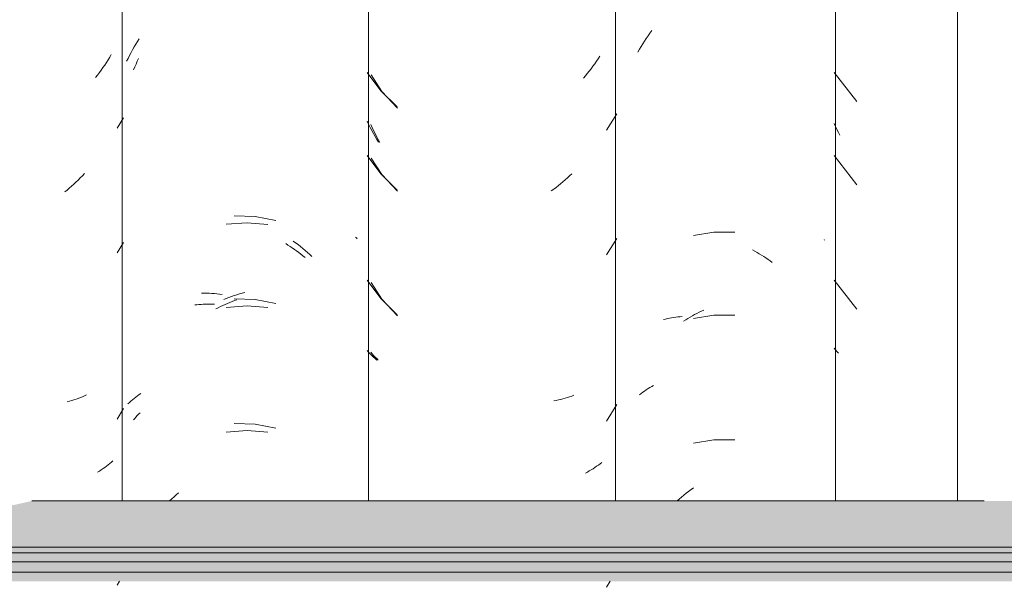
# Model space of a CAD drawing. Header units: metres. Extents: x -28.2 to 13.6, y -1.6 to 5.9.
# Tile 71 of 159: x -16.201 to -15.844, y 3.514 to 3.718. Entities that reach past the tile are written whole.
import ezdxf

# ---------------------------------------------------------------- set-up
doc = ezdxf.new("R2010")
doc.units = ezdxf.units.M
doc.layers.add('A-GLAZ-CWMG', color=7, linetype='Continuous', lineweight=5)
doc.layers.add('A-ROOF', color=7, linetype='Continuous', lineweight=5)

# ---------------------------------------------------------------- blocks, each defined once
blk = doc.blocks.new('FP_11-D')
at = {"layer": 'A-GLAZ-CWMG', "color": 9, "true_color": 0xc0c0c0}
for p, q in [((-15.9734, 3.71096), (-15.97275, 3.71192)), ((-15.97275, 3.71192), (-15.97208, 3.71287)), ((-15.97208, 3.71287), (-15.9714, 3.7138)), ((-15.97587, 3.707), (-15.97528, 3.70801)), ((-15.97528, 3.70801), (-15.97467, 3.709)), ((-15.97467, 3.709), (-15.97404, 3.70999)), ((-15.97404, 3.70999), (-15.9734, 3.71096)), ((-15.97646, 3.70598), (-15.97587, 3.707)), ((-15.97471, 3.5826), (-15.97408, 3.58305)), ((-15.97408, 3.58305), (-15.97344, 3.58349)), ((-15.97344, 3.58349), (-15.97279, 3.58391)), ((-15.97279, 3.58391), (-15.97212, 3.58432)), ((-15.97212, 3.58432), (-15.97144, 3.58472)), ((-15.97144, 3.58472), (-15.97075, 3.5851)), ((-15.97591, 3.58167), (-15.97532, 3.58215)), ((-15.97532, 3.58215), (-15.97471, 3.5826)), ((-15.95807, 3.54665), (-15.9572, 3.54731)), ((-15.9572, 3.54731), (-15.95632, 3.54796)), ((-15.96217, 3.54319), (-15.96146, 3.54383)), ((-15.96146, 3.54383), (-15.96063, 3.54456)), ((-15.96063, 3.54456), (-15.95978, 3.54527)), ((-15.95978, 3.54527), (-15.95893, 3.54597)), ((-15.95893, 3.54597), (-15.95807, 3.54665))]:
    blk.add_line(p, q, dxfattribs=at)
blk = doc.blocks.new('FP_12-D')
at = {"layer": 'A-GLAZ-CWMG', "color": 9, "true_color": 0xc0c0c0}
for p, q in [((-15.99019, 3.70452), (-15.99081, 3.70358)), ((-15.99274, 3.70083), (-15.99341, 3.69993)), ((-15.99209, 3.70173), (-15.99274, 3.70083)), ((-15.99144, 3.70265), (-15.99209, 3.70173)), ((-15.99081, 3.70358), (-15.99144, 3.70265)), ((-16.07317, 3.69772), (-16.06922, 3.69173)), ((-15.9955, 3.69733), (-15.99621, 3.69648)), ((-15.99479, 3.69818), (-15.9955, 3.69733)), ((-15.9941, 3.69905), (-15.99479, 3.69818)), ((-15.99341, 3.69993), (-15.9941, 3.69905)), ((-16.06922, 3.69173), (-16.0636, 3.68567)), ((-15.98789, 3.67763), (-15.98406, 3.6836)), ((-16.07276, 3.67866), (-16.07327, 3.67978)), ((-16.07224, 3.67755), (-16.07276, 3.67866)), ((-16.0717, 3.67645), (-16.07224, 3.67755)), ((-16.07114, 3.67536), (-16.0717, 3.67645)), ((-16.07057, 3.67428), (-16.07114, 3.67536)), ((-16.06998, 3.67322), (-16.07057, 3.67428)), ((-16.07317, 3.66757), (-16.06922, 3.66159)), ((-16.06922, 3.66159), (-16.0636, 3.65553)), ((-16.00044, 3.66185), (-16.00123, 3.6611)), ((-16.00446, 3.65824), (-16.00529, 3.65756)), ((-16.00364, 3.65893), (-16.00446, 3.65824)), ((-16.00283, 3.65964), (-16.00364, 3.65893)), ((-16.00202, 3.66036), (-16.00283, 3.65964)), ((-16.00123, 3.6611), (-16.00202, 3.66036)), ((-16.00698, 3.65625), (-16.00783, 3.65561)), ((-16.00613, 3.65689), (-16.00698, 3.65625)), ((-16.00529, 3.65756), (-16.00613, 3.65689)), ((-15.98789, 3.63242), (-15.98406, 3.63839)), ((-16.07317, 3.62236), (-16.06922, 3.61638)), ((-16.06922, 3.61638), (-16.0636, 3.61031)), ((-16.07276, 3.59655), (-16.07327, 3.59716)), ((-16.07223, 3.59595), (-16.07276, 3.59655)), ((-16.07169, 3.59536), (-16.07223, 3.59595)), ((-16.07113, 3.59479), (-16.07169, 3.59536)), ((-16.07055, 3.59422), (-16.07113, 3.59479)), ((-16.00609, 3.57963), (-16.00694, 3.57946)), ((-16.00525, 3.57982), (-16.00609, 3.57963)), ((-16.00442, 3.58002), (-16.00525, 3.57982)), ((-16.0036, 3.58023), (-16.00442, 3.58002)), ((-16.00279, 3.58046), (-16.0036, 3.58023)), ((-16.00198, 3.58071), (-16.00279, 3.58046)), ((-16.00119, 3.58097), (-16.00198, 3.58071)), ((-16.0004, 3.58124), (-16.00119, 3.58097)), ((-15.99963, 3.58153), (-16.0004, 3.58124)), ((-15.98789, 3.57213), (-15.98406, 3.5781)), ((-15.99338, 3.55444), (-15.99406, 3.55404)), ((-15.99271, 3.55486), (-15.99338, 3.55444)), ((-15.99205, 3.55529), (-15.99271, 3.55486)), ((-15.99141, 3.55573), (-15.99205, 3.55529)), ((-15.99078, 3.55618), (-15.99141, 3.55573)), ((-15.99016, 3.55664), (-15.99078, 3.55618)), ((-15.98955, 3.55712), (-15.99016, 3.55664)), ((-15.99476, 3.55365), (-15.99546, 3.55327)), ((-15.99406, 3.55404), (-15.99476, 3.55365)), ((-15.98789, 3.51185), (-15.9865, 3.51402))]:
    blk.add_line(p, q, dxfattribs=at)
blk = doc.blocks.new('FP_13-D')
at = {"layer": 'A-GLAZ-CWMG', "color": 9, "true_color": 0xc0c0c0}
for p, q in [((-16.159, 3.70785), (-16.15841, 3.70886)), ((-16.15841, 3.70886), (-16.1578, 3.70986)), ((-16.1578, 3.70986), (-16.15717, 3.71084)), ((-16.16124, 3.70371), (-16.1607, 3.70476)), ((-16.1607, 3.70476), (-16.16015, 3.7058)), ((-16.16015, 3.7058), (-16.15959, 3.70683)), ((-16.15959, 3.70683), (-16.159, 3.70785)), ((-16.16176, 3.70265), (-16.16124, 3.70371)), ((-16.11517, 3.64635), (-16.12281, 3.64657)), ((-16.10766, 3.64496), (-16.11517, 3.64635)), ((-16.10137, 3.63745), (-16.1005, 3.6368)), ((-16.1005, 3.6368), (-16.09963, 3.63614)), ((-16.09963, 3.63614), (-16.09877, 3.63546)), ((-16.09877, 3.63546), (-16.09791, 3.63477)), ((-16.09791, 3.63477), (-16.09707, 3.63405)), ((-16.09707, 3.63405), (-16.09623, 3.63333)), ((-16.09623, 3.63333), (-16.0954, 3.63258)), ((-16.0954, 3.63258), (-16.09459, 3.63182)), ((-16.1199, 3.61852), (-16.11894, 3.61877)), ((-16.13459, 3.6186), (-16.13367, 3.6186)), ((-16.13367, 3.6186), (-16.13275, 3.61858)), ((-16.13275, 3.61858), (-16.13182, 3.61854)), ((-16.13182, 3.61854), (-16.13089, 3.61848)), ((-16.13089, 3.61848), (-16.12995, 3.6184)), ((-16.12995, 3.6184), (-16.12901, 3.61831)), ((-16.12901, 3.61831), (-16.12807, 3.61819)), ((-16.12807, 3.61819), (-16.12712, 3.61806)), ((-16.12658, 3.61625), (-16.12563, 3.61663)), ((-16.12563, 3.61663), (-16.12468, 3.61699)), ((-16.12468, 3.61699), (-16.12372, 3.61733)), ((-16.12372, 3.61733), (-16.12277, 3.61766)), ((-16.11517, 3.61621), (-16.12281, 3.61643)), ((-16.12277, 3.61766), (-16.12181, 3.61796)), ((-16.12181, 3.61796), (-16.12086, 3.61825)), ((-16.12086, 3.61825), (-16.1199, 3.61852)), ((-16.10766, 3.61482), (-16.11517, 3.61621)), ((-16.16019, 3.5794), (-16.15962, 3.57989)), ((-16.15962, 3.57989), (-16.15904, 3.58037)), ((-16.15904, 3.58037), (-16.15845, 3.58084)), ((-16.15845, 3.58084), (-16.15784, 3.5813)), ((-16.15784, 3.5813), (-16.15721, 3.58175)), ((-16.15721, 3.58175), (-16.15657, 3.58218)), ((-16.16128, 3.57838), (-16.16074, 3.5789)), ((-16.16074, 3.5789), (-16.16019, 3.5794)), ((-16.11517, 3.571), (-16.12281, 3.57122)), ((-16.10766, 3.5696), (-16.11517, 3.571)), ((-16.1462, 3.54319), (-16.14542, 3.54392)), ((-16.14542, 3.54392), (-16.14459, 3.54466)), ((-16.14459, 3.54466), (-16.14376, 3.54539)), ((-16.14376, 3.54539), (-16.14291, 3.5461))]:
    blk.add_line(p, q, dxfattribs=at)
blk = doc.blocks.new('Rectangular Mullion - Telha Fibrocimento - Ondulada-1908998-D')
at = {"layer": 'A-GLAZ-CWMG'}
blk.add_line((-15.98457, 3.54319), (-15.98457, 3.77825), dxfattribs=at)
for name in ['FP_13-D', 'FP_11-D', 'FP_12-D']:
    blk.add_blockref(name, (0, 0), dxfattribs=at)
blk = doc.blocks.new('FP_29-D')
at = {"layer": 'A-GLAZ-CWMG', "color": 9, "true_color": 0xc0c0c0}
for p, q in [((-15.90532, 3.6986), (-15.8971, 3.68804)), ((-15.90482, 3.67901), (-15.90532, 3.6801)), ((-15.9043, 3.67793), (-15.90482, 3.67901)), ((-15.90377, 3.67687), (-15.9043, 3.67793)), ((-15.90322, 3.67581), (-15.90377, 3.67687)), ((-15.90532, 3.66846), (-15.8971, 3.6579)), ((-15.90532, 3.62325), (-15.8971, 3.61269)), ((-15.90482, 3.59797), (-15.90532, 3.59856)), ((-15.9043, 3.5974), (-15.90482, 3.59797)), ((-15.90377, 3.59683), (-15.9043, 3.5974))]:
    blk.add_line(p, q, dxfattribs=at)
blk = doc.blocks.new('FP_30-D')
at = {"layer": 'A-GLAZ-CWMG', "color": 9, "true_color": 0xc0c0c0}
for p, q in [((-15.9489, 3.64073), (-15.95634, 3.63945)), ((-15.94135, 3.64071), (-15.9489, 3.64073)), ((-15.90893, 3.63798), (-15.90878, 3.63782)), ((-15.93487, 3.63426), (-15.93406, 3.63381)), ((-15.93406, 3.63381), (-15.93325, 3.63335)), ((-15.93325, 3.63335), (-15.93244, 3.63287)), ((-15.93244, 3.63287), (-15.93164, 3.63238)), ((-15.93164, 3.63238), (-15.93085, 3.63187)), ((-15.93085, 3.63187), (-15.93006, 3.63135)), ((-15.93006, 3.63135), (-15.92928, 3.63081)), ((-15.92928, 3.63081), (-15.9285, 3.63026)), ((-15.9285, 3.63026), (-15.92773, 3.62969)), ((-15.95508, 3.6112), (-15.95426, 3.61162)), ((-15.95426, 3.61162), (-15.95343, 3.61203)), ((-15.95343, 3.61203), (-15.95261, 3.61242)), ((-15.96723, 3.60898), (-15.9665, 3.60916)), ((-15.9665, 3.60916), (-15.96577, 3.60932)), ((-15.96577, 3.60932), (-15.96502, 3.60947)), ((-15.96502, 3.60947), (-15.96427, 3.6096)), ((-15.96427, 3.6096), (-15.96352, 3.60972)), ((-15.96352, 3.60972), (-15.96275, 3.60983)), ((-15.96275, 3.60983), (-15.96198, 3.60992)), ((-15.96198, 3.60992), (-15.9612, 3.60999)), ((-15.9612, 3.60999), (-15.96042, 3.61005)), ((-15.95991, 3.60835), (-15.95911, 3.60887)), ((-15.95911, 3.60887), (-15.95832, 3.60936)), ((-15.95832, 3.60936), (-15.95751, 3.60985)), ((-15.95751, 3.60985), (-15.9567, 3.61031)), ((-15.9567, 3.61031), (-15.95589, 3.61077)), ((-15.9489, 3.61059), (-15.95634, 3.60931)), ((-15.95589, 3.61077), (-15.95508, 3.6112)), ((-15.94135, 3.61057), (-15.9489, 3.61059)), ((-15.9489, 3.56537), (-15.95634, 3.5641)), ((-15.94135, 3.56535), (-15.9489, 3.56537))]:
    blk.add_line(p, q, dxfattribs=at)
blk = doc.blocks.new('FP_31-D')
at = {"layer": 'A-GLAZ-CWMG', "color": 9, "true_color": 0xc0c0c0}
for p, q in [((-16.07463, 3.69859), (-16.06965, 3.69191)), ((-16.06965, 3.69191), (-16.06366, 3.6861)), ((-16.07407, 3.67979), (-16.07463, 3.68092)), ((-16.0735, 3.67868), (-16.07407, 3.67979)), ((-16.07292, 3.67758), (-16.0735, 3.67868)), ((-16.07231, 3.67649), (-16.07292, 3.67758)), ((-16.0717, 3.67541), (-16.07231, 3.67649)), ((-16.07106, 3.67434), (-16.0717, 3.67541)), ((-16.07041, 3.67329), (-16.07106, 3.67434)), ((-16.07463, 3.66845), (-16.06965, 3.66177)), ((-16.06965, 3.66177), (-16.06366, 3.65596)), ((-16.07463, 3.62323), (-16.06965, 3.61655)), ((-16.06965, 3.61655), (-16.06366, 3.61074)), ((-16.07407, 3.5971), (-16.07463, 3.59771)), ((-16.0735, 3.59651), (-16.07407, 3.5971)), ((-16.07291, 3.59593), (-16.0735, 3.59651)), ((-16.0723, 3.59536), (-16.07291, 3.59593)), ((-16.07167, 3.5948), (-16.0723, 3.59536)), ((-16.07103, 3.59426), (-16.07167, 3.5948))]:
    blk.add_line(p, q, dxfattribs=at)
blk = doc.blocks.new('FP_32-D')
at = {"layer": 'A-GLAZ-CWMG', "color": 9, "true_color": 0xc0c0c0}
for p, q in [((-16.15882, 3.7006), (-16.15836, 3.70165)), ((-16.15836, 3.70165), (-16.15789, 3.70269)), ((-16.15789, 3.70269), (-16.1574, 3.70372)), ((-16.15927, 3.69955), (-16.15882, 3.7006)), ((-16.11811, 3.64411), (-16.12569, 3.64354)), ((-16.11054, 3.64345), (-16.11811, 3.64411)), ((-16.10411, 3.63652), (-16.10331, 3.63601)), ((-16.07879, 3.6389), (-16.07849, 3.63857)), ((-16.07849, 3.63857), (-16.07819, 3.63823)), ((-16.10331, 3.63601), (-16.10251, 3.63549)), ((-16.10251, 3.63549), (-16.10172, 3.63496)), ((-16.10172, 3.63496), (-16.10093, 3.63442)), ((-16.10093, 3.63442), (-16.10015, 3.63385)), ((-16.10015, 3.63385), (-16.09937, 3.63328)), ((-16.09937, 3.63328), (-16.09861, 3.63269)), ((-16.09861, 3.63269), (-16.09784, 3.63209)), ((-16.09784, 3.63209), (-16.09709, 3.63147)), ((-16.12523, 3.61481), (-16.12439, 3.61516)), ((-16.12439, 3.61516), (-16.12356, 3.6155)), ((-16.12356, 3.6155), (-16.12271, 3.61583)), ((-16.12271, 3.61583), (-16.12187, 3.61614)), ((-16.1371, 3.61426), (-16.13632, 3.61435)), ((-16.13632, 3.61435), (-16.13554, 3.61442)), ((-16.13554, 3.61442), (-16.13475, 3.61449)), ((-16.13475, 3.61449), (-16.13396, 3.61453)), ((-16.13396, 3.61453), (-16.13316, 3.61457)), ((-16.13316, 3.61457), (-16.13235, 3.61459)), ((-16.13235, 3.61459), (-16.13155, 3.61459)), ((-16.13155, 3.61459), (-16.13073, 3.61458)), ((-16.13073, 3.61458), (-16.12991, 3.61456)), ((-16.12938, 3.61281), (-16.12856, 3.61324)), ((-16.12856, 3.61324), (-16.12773, 3.61365)), ((-16.12773, 3.61365), (-16.1269, 3.61405)), ((-16.1269, 3.61405), (-16.12607, 3.61444)), ((-16.12607, 3.61444), (-16.12523, 3.61481)), ((-16.11811, 3.61397), (-16.12569, 3.61339)), ((-16.11054, 3.61331), (-16.11811, 3.61397)), ((-16.15927, 3.57257), (-16.15883, 3.5731)), ((-16.15883, 3.5731), (-16.15837, 3.57362)), ((-16.15837, 3.57362), (-16.1579, 3.57414)), ((-16.1579, 3.57414), (-16.15741, 3.57464)), ((-16.15741, 3.57464), (-16.15691, 3.57514)), ((-16.11811, 3.56875), (-16.12569, 3.56818)), ((-16.11054, 3.56809), (-16.11811, 3.56875))]:
    blk.add_line(p, q, dxfattribs=at)
blk = doc.blocks.new('FP_33-D')
at = {"layer": 'A-GLAZ-CWMG', "color": 9, "true_color": 0xc0c0c0}
for p, q in [((-16.16732, 3.70514), (-16.1679, 3.70416)), ((-16.16972, 3.7013), (-16.17035, 3.70037)), ((-16.1691, 3.70225), (-16.16972, 3.7013)), ((-16.16849, 3.7032), (-16.1691, 3.70225)), ((-16.1679, 3.70416), (-16.16849, 3.7032)), ((-16.17232, 3.69765), (-16.173, 3.69677)), ((-16.17165, 3.69855), (-16.17232, 3.69765)), ((-16.17099, 3.69946), (-16.17165, 3.69855)), ((-16.17035, 3.70037), (-16.17099, 3.69946)), ((-16.16519, 3.67837), (-16.16289, 3.68219)), ((-16.17704, 3.66191), (-16.17779, 3.66111)), ((-16.18091, 3.65807), (-16.18172, 3.65734)), ((-16.18012, 3.65881), (-16.18091, 3.65807)), ((-16.17933, 3.65956), (-16.18012, 3.65881)), ((-16.17856, 3.66033), (-16.17933, 3.65956)), ((-16.17779, 3.66111), (-16.17856, 3.66033)), ((-16.18335, 3.65593), (-16.18418, 3.65525)), ((-16.18253, 3.65663), (-16.18335, 3.65593)), ((-16.18172, 3.65734), (-16.18253, 3.65663)), ((-16.16519, 3.63315), (-16.16289, 3.63698)), ((-16.18168, 3.5796), (-16.18249, 3.57937)), ((-16.18087, 3.57985), (-16.18168, 3.5796)), ((-16.18008, 3.58011), (-16.18087, 3.57985)), ((-16.1793, 3.58039), (-16.18008, 3.58011)), ((-16.17852, 3.58068), (-16.1793, 3.58039)), ((-16.17776, 3.58098), (-16.17852, 3.58068)), ((-16.177, 3.5813), (-16.17776, 3.58098)), ((-16.17626, 3.58163), (-16.177, 3.5813)), ((-16.18249, 3.57937), (-16.18331, 3.57915)), ((-16.16519, 3.57287), (-16.16289, 3.57669)), ((-16.17096, 3.55445), (-16.17162, 3.55402)), ((-16.17032, 3.55489), (-16.17096, 3.55445)), ((-16.16969, 3.55534), (-16.17032, 3.55489)), ((-16.16907, 3.5558), (-16.16969, 3.55534)), ((-16.16846, 3.55628), (-16.16907, 3.5558)), ((-16.16787, 3.55676), (-16.16846, 3.55628)), ((-16.16729, 3.55726), (-16.16787, 3.55676)), ((-16.16673, 3.55777), (-16.16729, 3.55726)), ((-16.17162, 3.55402), (-16.17229, 3.5536)), ((-16.16519, 3.51258), (-16.16432, 3.51402))]:
    blk.add_line(p, q, dxfattribs=at)
blk = doc.blocks.new('Rectangular Mullion - Telha Fibrocimento - Ondulada-V22-D')
at = {"layer": 'A-GLAZ-CWMG'}
for p, q in [((-16.1634, 3.54319), (-16.1634, 3.77825)), ((-16.07413, 3.54319), (-16.07413, 3.77825)), ((-15.90481, 3.54319), (-15.90481, 3.77825)), ((-15.86057, 3.54319), (-15.86057, 3.77825))]:
    blk.add_line(p, q, dxfattribs=at)
for name in ['FP_32-D', 'FP_31-D', 'FP_30-D', 'FP_29-D', 'FP_33-D']:
    blk.add_blockref(name, (0, 0), dxfattribs=at)
blk = doc.blocks.new('LONGARINA_STEEL_FRAME - LONGARINA_STEEL_FRAME-1917798-D')
at = {"layer": 'A-ROOF', "true_color": 0x9fa09c}
h = blk.add_hatch(color=253, dxfattribs=at)
h.paths.add_polyline_path([(-18.04504, 3.52638), (-16.79254, 3.52638), (-16.79254, 3.54319), (-17.30207, 3.54319), (-17.30876, 3.54166), (-17.32107, 3.54184), (-17.32624, 3.54319), (-18.04504, 3.54319)])
h.paths.add_polyline_path([(-15.50504, 3.52638), (-15.50504, 3.54319), (-15.64307, 3.54319), (-15.64976, 3.54166), (-15.66207, 3.54184), (-15.66724, 3.54319), (-16.19607, 3.54319), (-16.20276, 3.54166), (-16.21507, 3.54184), (-16.22024, 3.54319), (-16.74907, 3.54319), (-16.75754, 3.54125), (-16.75754, 3.52638), (-15.55954, 3.52638)])
h = blk.add_hatch(color=253, dxfattribs=at)
h.paths.add_polyline_path([(-16.79254, 3.5244), (-16.79254, 3.52638), (-18.04504, 3.52638), (-18.04504, 3.5244), (-16.79461, 3.5244)])
h.paths.add_polyline_path([(-15.50504, 3.5244), (-15.50504, 3.52638), (-16.75754, 3.52638), (-16.75754, 3.5244), (-15.55954, 3.5244)])
h = blk.add_hatch(color=253, dxfattribs=at)
h.paths.add_polyline_path([(-18.04504, 3.52114), (-16.79254, 3.52114), (-16.79254, 3.5244), (-18.04504, 3.5244), (-18.04504, 3.52341)])
h.paths.add_polyline_path([(-15.50504, 3.52114), (-15.50504, 3.5244), (-16.75754, 3.5244), (-16.75754, 3.52114), (-15.55954, 3.52114)])
h = blk.add_hatch(color=253, dxfattribs=at)
h.paths.add_polyline_path([(-18.04504, 3.51728), (-16.79254, 3.51728), (-16.79254, 3.52114), (-18.04504, 3.52114)])
h.paths.add_polyline_path([(-15.50504, 3.51728), (-15.50504, 3.52114), (-16.75754, 3.52114), (-16.75754, 3.51728), (-15.55954, 3.51728)])
h = blk.add_hatch(color=253, dxfattribs=at)
h.paths.add_polyline_path([(-15.55954, 3.51402), (-15.50504, 3.51402), (-15.50554, 3.51728), (-16.75754, 3.51728), (-16.75754, 3.51402), (-15.56015, 3.51402)])
h.paths.add_polyline_path([(-18.04504, 3.51402), (-16.79254, 3.51402), (-16.79302, 3.51728), (-18.04504, 3.51728)])
at = {"layer": 'A-ROOF'}
for p, q in [((-15.85094, 3.54319), (-16.19607, 3.54319)), ((-15.50504, 3.52638), (-16.75754, 3.52638)), ((-15.50504, 3.5244), (-16.75754, 3.5244)), ((-15.50504, 3.52114), (-16.75754, 3.52114)), ((-15.50504, 3.51728), (-16.75754, 3.51728))]:
    blk.add_line(p, q, dxfattribs=at)

msp = doc.modelspace()

# ---------------------------------------------------------------- block references
at = {"layer": 'A-GLAZ-CWMG'}
for name in ['Rectangular Mullion - Telha Fibrocimento - Ondulada-V22-D', 'Rectangular Mullion - Telha Fibrocimento - Ondulada-1908998-D']:
    msp.add_blockref(name, (0, 0), dxfattribs=at)
at = {"layer": 'A-ROOF'}
msp.add_blockref('LONGARINA_STEEL_FRAME - LONGARINA_STEEL_FRAME-1917798-D', (0, 0), dxfattribs=at)

doc.saveas('drawing.dxf')
